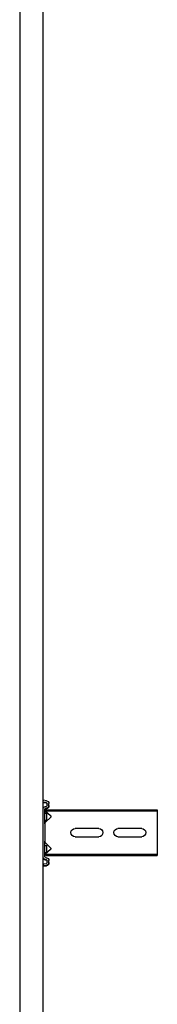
# Model space of a CAD drawing. Header units: centimetres. Extents: x 0 to 55409, y -2708 to 14680.
# Tile 166 of 215: x 50528 to 50543, y 5573 to 5681. Entities that reach past the tile are written whole.
import ezdxf

# ---------------------------------------------------------------- set-up
doc = ezdxf.new("R2010")
doc.units = ezdxf.units.CM
doc.header["$LTSCALE"] = 0.01
doc.layers.add('A-konstrukcja', color=7, linetype='Continuous')

# ---------------------------------------------------------------- blocks, each defined once
blk = doc.blocks.new('A$7E8814B27261F1')
at = {"color": 7, "linetype": 'Continuous'}
for p, q in [((711.3, 325.5), (4186.6, 325.5)), ((4186.6, 300), (711.3, 300)), ((1809.8, 299.7), (1807.8, 299.5)), ((1808.2, 296.1), (1807.8, 299.5)), ((1810.5, 299.7), (1809.8, 299.7)), ((1810.2, 296.4), (1809.8, 299.7)), ((1810.9, 296.4), (1810.5, 299.7)), ((1813.4, 295.5), (1811.2, 295.5)), ((1813.4, 293.5), (1811.2, 293.5)), ((1814.1, 293.5), (1813.4, 293.5)), ((1814.5, 297.4), (1814.4, 296.4)), ((1816.5, 297.1), (1816.4, 296.1)), ((1817.2, 297.1), (1817.1, 296.1)), ((1869.7, 300), (1817.5, 300)), ((1833.7, 298), (1817.5, 298)), ((1818.3, 296.6), (1819.4, 297.5)), ((1818.3, 296.6), (1818.3, 286.5)), ((1819.4, 297.5), (1824.5, 291.7)), ((1819.4, 297.5), (1819.4, 286.5)), ((1821.9, 298), (1821.9, 296)), ((1829.9, 296), (1821.9, 296)), ((1826.2, 291.6), (1831.8, 297.2)), ((1829.9, 296), (1829.9, 298)), ((1830.4, 296), (1829.9, 296)), ((1830.4, 296), (1830.4, 298)), ((1833.7, 298), (1836.1, 298)), ((1836.1, 298), (1850.4, 298)), ((1850.4, 298), (1852.7, 298)), ((1869.7, 298), (1852.7, 298)), ((1854.6, 297.2), (1860.2, 291.6)), ((1857.4, 298), (1857.4, 296)), ((1865.4, 296), (1857.4, 296)), ((1861.9, 291.7), (1867, 297.5)), ((1865.4, 296), (1865.4, 298)), ((1865.7, 296), (1865.4, 296)), ((1865.9, 296.2), (1865.9, 298)), ((1867, 297.5), (1868.2, 296.6)), ((1867, 297.5), (1867, 286.5)), ((1868.2, 296.6), (1868.2, 286.5)), ((1870.4, 300), (1869.7, 300)), ((1870.8, 296.1), (1870.7, 297.1)), ((1872.8, 296.4), (1872.7, 297.4)), ((1873.5, 296.4), (1873.4, 297.4)), ((1876, 295.5), (1873.8, 295.5)), ((1876, 293.5), (1873.8, 293.5)), ((1876.7, 293.5), (1876, 293.5)), ((1877.4, 299.7), (1877, 296.4)), ((1878.1, 299.7), (1877.4, 299.7)), ((1877.4, 299.7), (1879.4, 299.5)), ((1878.1, 299.7), (1880.1, 299.5)), ((1879.4, 299.5), (1879, 296.1)), ((1880.1, 299.5), (1879.4, 299.5)), ((1880.1, 299.5), (1879.7, 296.1)), ((1818.3, 286.5), (1818.3, 175)), ((1819.4, 286.5), (1819.4, 175)), ((1867, 286.5), (1867, 175)), ((1868.2, 286.5), (1868.2, 175)), ((1838.7, 239), (1838.7, 265)), ((1847.7, 265), (1847.7, 239)), ((1838.7, 192), (1838.7, 218)), ((1847.7, 218), (1847.7, 192)), ((1818.3, 175), (1819.4, 175)), ((1819.4, 175), (1824.5, 175)), ((1824.5, 175), (1826.2, 175)), ((1826.2, 175), (1831.8, 175)), ((1831.8, 175), (1833.7, 175)), ((1833.7, 175), (1852.7, 175)), ((1852.7, 175), (1854.6, 175)), ((1854.6, 175), (1860.2, 175)), ((1860.2, 175), (1861.9, 175)), ((1861.9, 175), (1867, 175)), ((1867, 175), (1868.2, 175))]:
    blk.add_line(p, q, dxfattribs=at)
for centre, radius, start, end in [((1833.7, 295.3), 2.7, 90, 135), ((1852.7, 295.3), 2.7, 45, 90), ((1825.4, 292.5), 1.2, 221, 315), ((1861, 292.5), 1.2, 225, 319), ((1843.2, 265), 4.5, 0, 180), ((1843.2, 239), 4.5, 180, 0), ((1843.2, 218), 4.5, 0, 180), ((1843.2, 192), 4.5, 180, 0)]:
    blk.add_arc(centre, radius, start, end, dxfattribs=at)
for centre, major_axis, start_param, end_param in [((1811.2, 296.5), (0, -3), 4.834562, 6.283185), ((1811.2, 296.5), (0, -1), 4.834562, 6.283185), ((1811.9, 296.5), (0, -1), 4.834562, 6.283185), ((1813.4, 296.5), (0, 1), 3.141593, 4.590216), ((1813.4, 296.5), (0, 3), 3.141593, 4.590216), ((1814.1, 296.5), (0, 3), 3.141593, 4.590216), ((1817.5, 297), (0, 3), 0, 1.448623), ((1817.5, 297), (0, 1), 0, 1.448623), ((1818.2, 297), (0, 1), 0.000002, 1.448623), ((1869.7, 297), (0, -3), 1.692969, 3.141593), ((1869.7, 297), (0, -1), 1.692969, 3.141593), ((1870.4, 297), (0, -3), 1.692969, 3.141593), ((1873.8, 296.5), (0, -3), 4.834562, 6.283185), ((1873.8, 296.5), (0, -1), 4.834562, 6.283185), ((1874.5, 296.5), (0, -1), 4.834562, 6.283185), ((1876, 296.5), (0, 1), 3.141593, 4.590216), ((1876, 296.5), (0, 3), 3.141593, 4.590216), ((1876.7, 296.5), (0, 3), 3.141593, 4.590216)]:
    blk.add_ellipse(centre, major_axis=major_axis, ratio=0.999962, start_param=start_param, end_param=end_param, dxfattribs=at)

msp = doc.modelspace()

# ---------------------------------------------------------------- block references
at = {"layer": 'A-konstrukcja', "xscale": -0.1, "yscale": 0.1, "zscale": 0.1, "rotation": 90.00000000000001}
msp.add_blockref('A$7E8814B27261F1', (50560.429, 5776.583), dxfattribs=at)

doc.saveas('drawing.dxf')
